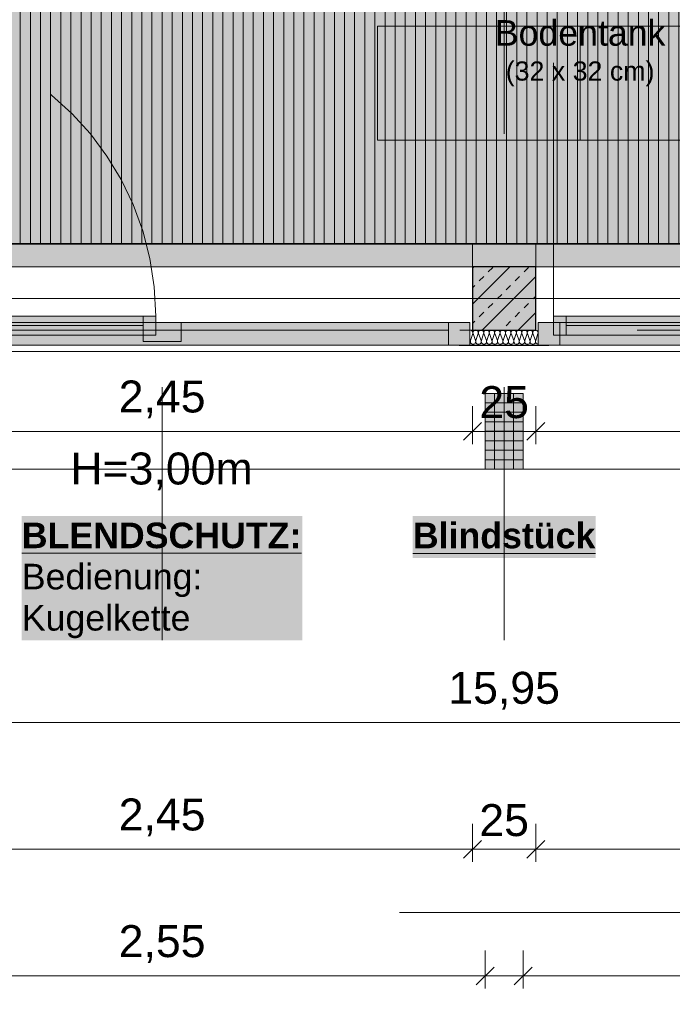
# Model space of a CAD drawing. Header units: metres. Extents: x -111 to 152, y -132 to 99.
# Tile 21 of 256: x -32.96 to -30.39, y -24.39 to -20.5. Entities that reach past the tile are written whole.
import ezdxf

# ---------------------------------------------------------------- set-up
doc = ezdxf.new("R2010")
doc.units = ezdxf.units.M
doc.header["$PDMODE"] = 1
doc.header["$PDSIZE"] = -2
for name, pattern in [('Achsen 01', [5.291531, 3.175, -1.058062, 0.352704, -0.705764]), ('gestrichelt - 01', [2, 1, -1]), ('ISO-07 Punktiert', [0.889, 0.127, -0.762]), ('Raster 01', [2, 1, -1]), ('VW-01 Strichlinie kurz', [2, 1, -1])]:
    doc.linetypes.add(name, pattern=pattern)
doc.layers.get('0').update_dxf_attribs({"lineweight": 25})
for name, color, linetype, lineweight, true_color in [('013_Beton und Stahlbetonarbeiten-000 Sichtbeton-333 Außenstütze', 5, 'Continuous', 5, 0x0000ff), ('013_Beton und Stahlbetonarbeiten-000 Sichtbeton-334 Außenwandöf', 5, 'Continuous', 5, 0x0000ff), ('014_Fassadenarbeiten-000 Aufsicht Betonfertigteile', 7, 'Continuous', 9, 0xc0c0c0), ('014_Fassadenarbeiten-330 mineralische Dämmung', 7, 'Continuous', 9, 0x666666), ('031_Metallbauarbeiten-350 Lamellendecke DS', 7, 'Continuous', 35, 0x666666), ('032_Metallarbeiten-Fenster', 7, 'Continuous', 13, 0x444444), ('AV1-Achsen', 1, 'Achsen 01', 18, 0xff0000), ('AV1-Einrichtung', 7, 'Continuous', 9, 0xa6a6a6), ('AV1-Raster', 7, 'Raster 01', 9, 0xa6a6a6)]:
    doc.layers.add(name, color=color, linetype=linetype, lineweight=lineweight, true_color=true_color)
for name, color, linetype, lineweight in [('013_Beton und Stahlbetonarbeiten-000 Unterzüge', 7, 'ISO-07 Punktiert', 13), ('013_Beton und Stahlbetonarbeiten-330 Außenstützen', 7, 'Continuous', 25), ('014_Fassadenarbeiten-330 Betonfertigteile vertikal', 7, 'Continuous', 9), ('030_Sonnenschutzarbeiten-BLENDSCHUTZ', 7, 'Continuous', 5), ('030_Sonnenschutzarbeiten-BLENDSCHUTZ  Beschriftung', 7, 'Continuous', 5), ('039_Trockenbauarbeiten-alllg.', 7, 'Continuous', 9), ('053_Niederspannungsanlagen-Bodentanks', 7, 'gestrichelt - 01', 9), ('_1.35m (3D)', 7, 'Continuous', 9), ('_EG (2D)', 7, 'Continuous', 9), ('_EG - DS (2D)', 7, 'Continuous', 9), ('_GRU (2D)', 7, 'Continuous', 9), ('Bemaßung-Bemaßung', 7, 'Continuous', 9), ('Keine', 7, 'Continuous', 9)]:
    doc.layers.add(name, color=color, linetype=linetype, lineweight=lineweight)
doc.layers.get('0').freeze()
doc.styles.add('Arial', font='arial.ttf')
doc.styles.add('Arial (bold)', font='arialbd.ttf')
doc.dimstyles.new('COE 50', dxfattribs={"dimtxt": 126.090495, "dimasz": 0.001414, "dimexe": 0.001, "dimexo": 0.01, "dimgap": 0.001, "dimtad": 1, "dimdec": 3, "dimtxsty": 'Arial', "dimblk": 'VW_SLASH-3', "dimblk1": 'VW_SLASH-3', "dimblk2": 'VW_SLASH-3', "dimcen": 0, "dimadec": 3, "dimazin": 0, "dimtfac": 0.8, "dimtdec": 3, "dimtix": 1, "dimtmove": 0, "dimatfit": 0, "dimldrblk": 'VW_SLASH-2', "dimfxl": 0.002, "dimfxlon": 1, "dimfrac": 2, "dimtolj": 1, "dimarcsym": 0})

# ---------------------------------------------------------------- blocks, each defined once
blk = doc.blocks.new('Group-2')
at = {"layer": 'AV1-Raster'}
for p, q in [((-32.4, -22.95), (-32.4, 1.35)), ((-31.05, -22.95), (-31.05, 1.35))]:
    blk.add_line(p, q, dxfattribs=at)
blk = doc.blocks.new('1.35m (3D)')
at = {"layer": 'AV1-Raster', "color": 7}
blk.add_blockref('Group-2', (0, 0), dxfattribs=at)
blk = doc.blocks.new('VW_SLASH-3')
at = {"color": 0, "linetype": 'ByBlock', "lineweight": -2, "transparency": 16777216}
blk.add_line((0, 0), (-1, 0), dxfattribs=at)
at = {"color": 0, "linetype": 'Continuous', "lineweight": 15, "transparency": 16777216, "flags": 128}
blk.add_lwpolyline([(0.5, 0.5), (-0.5, -0.5)], dxfattribs=at)
blk = doc.blocks.new('*D24')
at = {"layer": '030_Sonnenschutzarbeiten-BLENDSCHUTZ', "color": 0, "lineweight": -2}
for p, q in [((-33.625, -22.025), (-33.625, -22.175)), ((-31.175, -22.025), (-31.175, -22.175)), ((-33.5543, -22.125), (-31.2457, -22.125))]:
    blk.add_line(p, q, dxfattribs=at)
at = {"layer": 'Defpoints', "color": 0}
for p in [(-33.625, -21.385), (-31.175, -21.385), (-31.175, -22.125)]:
    blk.add_point(p, dxfattribs=at)
at = {"layer": '030_Sonnenschutzarbeiten-BLENDSCHUTZ', "color": 0, "lineweight": -2, "xscale": 0.070693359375, "yscale": 0.070693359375, "zscale": 0.070693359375, "rotation": 180}
blk.add_blockref('VW_SLASH-3', (-33.625, -22.125), dxfattribs=at)
at = {"layer": '030_Sonnenschutzarbeiten-BLENDSCHUTZ', "color": 0, "lineweight": -2, "xscale": 0.070693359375, "yscale": 0.070693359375, "zscale": 0.070693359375}
blk.add_blockref('VW_SLASH-3', (-31.175, -22.125), dxfattribs=at)
at = {"layer": '030_Sonnenschutzarbeiten-BLENDSCHUTZ', "color": 0, "lineweight": 13, "insert": (-32.4, -21.9992), "char_height": 0.12609, "attachment_point": 5, "style": 'Arial'}
blk.add_mtext('\\A1;2,45', dxfattribs=at)
blk = doc.blocks.new('VW_SLASH-2')
at = {"color": 0, "linetype": 'ByBlock', "lineweight": -2, "transparency": 16777216}
blk.add_line((0, 0), (-1, 0), dxfattribs=at)
at = {"color": 0, "linetype": 'Continuous', "lineweight": 15, "transparency": 16777216, "flags": 128}
blk.add_lwpolyline([(0.5, 0.5), (-0.5, -0.5)], dxfattribs=at)
blk = doc.blocks.new('*D25')
at = {"layer": '030_Sonnenschutzarbeiten-BLENDSCHUTZ', "color": 0, "lineweight": -2}
for p, q in [((-30.925, -22.025), (-30.925, -22.175)), ((-28.475, -22.025), (-28.475, -22.175)), ((-30.8543, -22.125), (-28.5457, -22.125))]:
    blk.add_line(p, q, dxfattribs=at)
at = {"layer": 'Defpoints', "color": 0}
for p in [(-30.925, -21.385), (-28.475, -21.385), (-28.475, -22.125)]:
    blk.add_point(p, dxfattribs=at)
at = {"layer": '030_Sonnenschutzarbeiten-BLENDSCHUTZ', "color": 0, "lineweight": -2, "xscale": 0.070693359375, "yscale": 0.070693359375, "zscale": 0.070693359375, "rotation": 180}
blk.add_blockref('VW_SLASH-3', (-30.925, -22.125), dxfattribs=at)
at = {"layer": '030_Sonnenschutzarbeiten-BLENDSCHUTZ', "color": 0, "lineweight": -2, "xscale": 0.070693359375, "yscale": 0.070693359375, "zscale": 0.070693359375}
blk.add_blockref('VW_SLASH-3', (-28.475, -22.125), dxfattribs=at)
at = {"layer": '030_Sonnenschutzarbeiten-BLENDSCHUTZ', "color": 0, "lineweight": 13, "insert": (-29.7, -21.9992), "char_height": 0.12609, "attachment_point": 5, "style": 'Arial'}
blk.add_mtext('\\A1;2,45', dxfattribs=at)
blk = doc.blocks.new('*D58')
at = {"layer": '030_Sonnenschutzarbeiten-BLENDSCHUTZ', "color": 0, "lineweight": -2}
for p, q in [((-31.175, -22.025), (-31.175, -22.175)), ((-30.925, -22.025), (-30.925, -22.175)), ((-31.2457, -22.125), (-31.3164, -22.125)), ((-30.925, -22.125), (-31.175, -22.125)), ((-30.8543, -22.125), (-30.7836, -22.125))]:
    blk.add_line(p, q, dxfattribs=at)
at = {"layer": 'Defpoints', "color": 0}
for p in [(-31.175, -21.385), (-30.925, -21.385), (-31.175, -22.125)]:
    blk.add_point(p, dxfattribs=at)
at = {"layer": '030_Sonnenschutzarbeiten-BLENDSCHUTZ', "color": 0, "lineweight": -2, "xscale": 0.070693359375, "yscale": 0.070693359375, "zscale": 0.070693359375}
blk.add_blockref('VW_SLASH-3', (-31.175, -22.125), dxfattribs=at)
at = {"layer": '030_Sonnenschutzarbeiten-BLENDSCHUTZ', "color": 0, "lineweight": -2, "xscale": 0.070693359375, "yscale": 0.070693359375, "zscale": 0.070693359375, "rotation": 180}
blk.add_blockref('VW_SLASH-3', (-30.925, -22.125), dxfattribs=at)
at = {"layer": '030_Sonnenschutzarbeiten-BLENDSCHUTZ', "color": 0, "lineweight": 13, "insert": (-31.05, -22.0106), "char_height": 0.12609, "attachment_point": 5, "style": 'Arial'}
blk.add_mtext('\\A1;25', dxfattribs=at)
blk = doc.blocks.new('Blendschutz Beschriftung')
at = {"layer": '030_Sonnenschutzarbeiten-BLENDSCHUTZ  Beschriftung', "color": 254, "linetype": 'Continuous', "transparency": 33554559}
blk.add_solid([(-0.554, -0.1644), (0.554, -0.1644), (-0.554, 0.3267), (0.554, 0.3267)], dxfattribs=at)
at = {"layer": '030_Sonnenschutzarbeiten-BLENDSCHUTZ  Beschriftung', "insert": (-0.554, 0.3002), "char_height": 0.100872, "attachment_point": 1, "line_spacing_factor": 0.967016, "style": 'Arial (bold)'}
blk.add_mtext('{\\LBLENDSCHUTZ:}{\\fArial|b0|i0|c0|p0;\\l\\PBedienung: \\PKugelkette }', dxfattribs=at)
blk = doc.blocks.new('*D449')
at = {"layer": 'Bemaßung-Bemaßung', "color": 0, "lineweight": -2}
for p, q in [((-33.675, -24.175), (-33.675, -24.325)), ((-31.125, -24.175), (-31.125, -24.325)), ((-31.1957, -24.275), (-33.6043, -24.275))]:
    blk.add_line(p, q, dxfattribs=at)
at = {"layer": 'Defpoints', "color": 0}
for p in [(-33.675, -22.275), (-31.125, -22.275), (-33.675, -24.275)]:
    blk.add_point(p, dxfattribs=at)
at = {"layer": 'Bemaßung-Bemaßung', "color": 0, "lineweight": -2, "xscale": 0.070693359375, "yscale": 0.070693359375, "zscale": 0.070693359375, "rotation": 180}
blk.add_blockref('VW_SLASH-3', (-33.675, -24.275), dxfattribs=at)
at = {"layer": 'Bemaßung-Bemaßung', "color": 0, "lineweight": -2, "xscale": 0.070693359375, "yscale": 0.070693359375, "zscale": 0.070693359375}
blk.add_blockref('VW_SLASH-3', (-31.125, -24.275), dxfattribs=at)
at = {"layer": 'Bemaßung-Bemaßung', "color": 0, "insert": (-32.4, -24.1492), "char_height": 0.12609, "attachment_point": 5, "style": 'Arial'}
blk.add_mtext('\\A1;2,55', dxfattribs=at)
blk = doc.blocks.new('*D450')
at = {"layer": 'Bemaßung-Bemaßung', "color": 0, "lineweight": -2}
for p, q in [((-31.125, -24.175), (-31.125, -24.325)), ((-30.975, -24.175), (-30.975, -24.325)), ((-31.1957, -24.275), (-31.2664, -24.275)), ((-30.975, -24.275), (-31.125, -24.275)), ((-30.9043, -24.275), (-30.8336, -24.275))]:
    blk.add_line(p, q, dxfattribs=at)
at = {"layer": 'Defpoints', "color": 0}
for p in [(-31.125, -22.275), (-30.975, -22.275), (-31.125, -24.275)]:
    blk.add_point(p, dxfattribs=at)
at = {"layer": 'Bemaßung-Bemaßung', "color": 0, "lineweight": -2, "xscale": 0.070693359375, "yscale": 0.070693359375, "zscale": 0.070693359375}
blk.add_blockref('VW_SLASH-3', (-31.125, -24.275), dxfattribs=at)
at = {"layer": 'Bemaßung-Bemaßung', "color": 0, "lineweight": -2, "xscale": 0.070693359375, "yscale": 0.070693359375, "zscale": 0.070693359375, "rotation": 180}
blk.add_blockref('VW_SLASH-3', (-30.975, -24.275), dxfattribs=at)
at = {"layer": 'Bemaßung-Bemaßung', "color": 0, "insert": (-31.05, -24.5931), "char_height": 0.12609, "attachment_point": 5, "style": 'Arial'}
blk.add_mtext('\\A1;15', dxfattribs=at)
blk = doc.blocks.new('*D451')
at = {"layer": 'Bemaßung-Bemaßung', "color": 0, "lineweight": -2}
for p, q in [((-30.975, -24.175), (-30.975, -24.325)), ((-28.425, -24.175), (-28.425, -24.325)), ((-28.4957, -24.275), (-30.9043, -24.275))]:
    blk.add_line(p, q, dxfattribs=at)
at = {"layer": 'Defpoints', "color": 0}
for p in [(-30.975, -22.275), (-28.425, -22.275), (-30.975, -24.275)]:
    blk.add_point(p, dxfattribs=at)
at = {"layer": 'Bemaßung-Bemaßung', "color": 0, "lineweight": -2, "xscale": 0.070693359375, "yscale": 0.070693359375, "zscale": 0.070693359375, "rotation": 180}
blk.add_blockref('VW_SLASH-3', (-30.975, -24.275), dxfattribs=at)
at = {"layer": 'Bemaßung-Bemaßung', "color": 0, "lineweight": -2, "xscale": 0.070693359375, "yscale": 0.070693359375, "zscale": 0.070693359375}
blk.add_blockref('VW_SLASH-3', (-28.425, -24.275), dxfattribs=at)
at = {"layer": 'Bemaßung-Bemaßung', "color": 0, "insert": (-29.7, -24.1492), "char_height": 0.12609, "attachment_point": 5, "style": 'Arial'}
blk.add_mtext('\\A1;2,55', dxfattribs=at)
blk = doc.blocks.new('*D482')
at = {"layer": 'Bemaßung-Bemaßung', "color": 0, "lineweight": -2}
for p, q in [((-39.025, -23.175), (-39.025, -23.325)), ((-23.075, -23.175), (-23.075, -23.325)), ((-23.1457, -23.275), (-38.9543, -23.275))]:
    blk.add_line(p, q, dxfattribs=at)
at = {"layer": 'Defpoints', "color": 0}
for p in [(-23.075, -18.775), (-39.025, -18.9), (-39.025, -23.275)]:
    blk.add_point(p, dxfattribs=at)
at = {"layer": 'Bemaßung-Bemaßung', "color": 0, "lineweight": -2, "xscale": 0.070693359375, "yscale": 0.070693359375, "zscale": 0.070693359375, "rotation": 180}
blk.add_blockref('VW_SLASH-3', (-39.025, -23.275), dxfattribs=at)
at = {"layer": 'Bemaßung-Bemaßung', "color": 0, "lineweight": -2, "xscale": 0.070693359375, "yscale": 0.070693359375, "zscale": 0.070693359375}
blk.add_blockref('VW_SLASH-3', (-23.075, -23.275), dxfattribs=at)
at = {"layer": 'Bemaßung-Bemaßung', "color": 0, "insert": (-31.05, -23.1492), "char_height": 0.12609, "attachment_point": 5, "style": 'Arial'}
blk.add_mtext('\\A1;15,95', dxfattribs=at)
blk = doc.blocks.new('*D548')
at = {"layer": 'Bemaßung-Bemaßung', "color": 0, "lineweight": -2}
for p, q in [((-33.625, -23.675), (-33.625, -23.825)), ((-31.175, -23.675), (-31.175, -23.825)), ((-31.2457, -23.775), (-33.5543, -23.775))]:
    blk.add_line(p, q, dxfattribs=at)
at = {"layer": 'Defpoints', "color": 0}
for p in [(-33.625, -21.475), (-31.175, -21.475), (-33.625, -23.775)]:
    blk.add_point(p, dxfattribs=at)
at = {"layer": 'Bemaßung-Bemaßung', "color": 0, "lineweight": -2, "xscale": 0.070693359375, "yscale": 0.070693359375, "zscale": 0.070693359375, "rotation": 180}
blk.add_blockref('VW_SLASH-3', (-33.625, -23.775), dxfattribs=at)
at = {"layer": 'Bemaßung-Bemaßung', "color": 0, "lineweight": -2, "xscale": 0.070693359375, "yscale": 0.070693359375, "zscale": 0.070693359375}
blk.add_blockref('VW_SLASH-3', (-31.175, -23.775), dxfattribs=at)
at = {"layer": 'Bemaßung-Bemaßung', "color": 0, "insert": (-32.4, -23.6492), "char_height": 0.12609, "attachment_point": 5, "style": 'Arial'}
blk.add_mtext('\\A1;2,45', dxfattribs=at)
blk = doc.blocks.new('*D549')
at = {"layer": 'Bemaßung-Bemaßung', "color": 0, "lineweight": -2}
for p, q in [((-31.175, -23.675), (-31.175, -23.825)), ((-30.925, -23.675), (-30.925, -23.825)), ((-31.2457, -23.775), (-31.3164, -23.775)), ((-30.925, -23.775), (-31.175, -23.775)), ((-30.8543, -23.775), (-30.7836, -23.775))]:
    blk.add_line(p, q, dxfattribs=at)
at = {"layer": 'Defpoints', "color": 0}
for p in [(-31.175, -21.475), (-30.925, -21.475), (-31.175, -23.775)]:
    blk.add_point(p, dxfattribs=at)
at = {"layer": 'Bemaßung-Bemaßung', "color": 0, "lineweight": -2, "xscale": 0.070693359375, "yscale": 0.070693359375, "zscale": 0.070693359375}
blk.add_blockref('VW_SLASH-3', (-31.175, -23.775), dxfattribs=at)
at = {"layer": 'Bemaßung-Bemaßung', "color": 0, "lineweight": -2, "xscale": 0.070693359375, "yscale": 0.070693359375, "zscale": 0.070693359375, "rotation": 180}
blk.add_blockref('VW_SLASH-3', (-30.925, -23.775), dxfattribs=at)
at = {"layer": 'Bemaßung-Bemaßung', "color": 0, "insert": (-31.05, -23.6606), "char_height": 0.12609, "attachment_point": 5, "style": 'Arial'}
blk.add_mtext('\\A1;25', dxfattribs=at)
blk = doc.blocks.new('*D550')
at = {"layer": 'Bemaßung-Bemaßung', "color": 0, "lineweight": -2}
for p, q in [((-30.925, -23.675), (-30.925, -23.825)), ((-28.475, -23.675), (-28.475, -23.825)), ((-28.5457, -23.775), (-30.8543, -23.775))]:
    blk.add_line(p, q, dxfattribs=at)
at = {"layer": 'Defpoints', "color": 0}
for p in [(-30.925, -21.475), (-28.475, -21.475), (-30.925, -23.775)]:
    blk.add_point(p, dxfattribs=at)
at = {"layer": 'Bemaßung-Bemaßung', "color": 0, "lineweight": -2, "xscale": 0.070693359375, "yscale": 0.070693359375, "zscale": 0.070693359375, "rotation": 180}
blk.add_blockref('VW_SLASH-3', (-30.925, -23.775), dxfattribs=at)
at = {"layer": 'Bemaßung-Bemaßung', "color": 0, "lineweight": -2, "xscale": 0.070693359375, "yscale": 0.070693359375, "zscale": 0.070693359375}
blk.add_blockref('VW_SLASH-3', (-28.475, -23.775), dxfattribs=at)
at = {"layer": 'Bemaßung-Bemaßung', "color": 0, "insert": (-29.7, -23.6492), "char_height": 0.12609, "attachment_point": 5, "style": 'Arial'}
blk.add_mtext('\\A1;2,45', dxfattribs=at)
blk = doc.blocks.new('Bodentank Elektro 01')
at = {"layer": '053_Niederspannungsanlagen-Bodentanks', "flags": 128}
blk.add_lwpolyline([(-0.16, 0.16), (0.16, 0.16), (0.16, -0.16), (-0.16, -0.16)], close=True, dxfattribs=at)
at = {"layer": '053_Niederspannungsanlagen-Bodentanks', "insert": (0, -0.2768), "char_height": 0.100872, "attachment_point": 2, "line_spacing_factor": 0.969122, "style": 'Arial'}
blk.add_mtext('Bodentank\\P{\\H0.75x;(32 x 32 cm)}', dxfattribs=at)
blk = doc.blocks.new('Group-323')
at = {"layer": '032_Metallarbeiten-Fenster', "linetype": 'Continuous', "lineweight": 0}
for points in [[(-33.555, -21.745), (-33.505, -21.745), (-33.505, -21.67), (-33.555, -21.67)], [(-33.505, -21.745), (-32.475, -21.745), (-32.475, -21.67), (-33.505, -21.67)], [(-32.475, -21.745), (-32.425, -21.745), (-32.425, -21.67), (-32.475, -21.67)], [(-33.615, -21.785), (-33.53, -21.785), (-33.53, -21.695), (-33.615, -21.695)], [(-33.53, -21.695), (-33.53, -21.785), (-31.27, -21.785), (-31.27, -21.695)], [(-32.475, -21.77), (-32.325, -21.77), (-32.325, -21.695), (-32.475, -21.695)], [(-31.185, -21.785), (-31.27, -21.785), (-31.27, -21.695), (-31.185, -21.695)]]:
    blk.add_hatch(color=7, dxfattribs=at).paths.add_polyline_path(points)
at = {"layer": '032_Metallarbeiten-Fenster', "color": 7, "linetype": 'gestrichelt - 01', "lineweight": 18, "transparency": 33554687}
blk.add_line((-33.555, -21.67), (-33.555, -20.54), dxfattribs=at)
at = {"layer": '032_Metallarbeiten-Fenster', "color": 7, "lineweight": 18}
for p, q in [((-33.505, -21.7075), (-32.475, -21.7075)), ((-31.27, -21.7262), (-32.325, -21.7262))]:
    blk.add_line(p, q, dxfattribs=at)
at = {"layer": '032_Metallarbeiten-Fenster', "color": 7, "lineweight": 18, "flags": 128}
for points in [[(-33.555, -21.745), (-33.505, -21.745), (-33.505, -21.67), (-33.555, -21.67)], [(-33.505, -21.745), (-32.475, -21.745), (-32.475, -21.67), (-33.505, -21.67)], [(-32.475, -21.745), (-32.425, -21.745), (-32.425, -21.67), (-32.475, -21.67)], [(-33.615, -21.785), (-33.53, -21.785), (-33.53, -21.695), (-33.615, -21.695)], [(-33.53, -21.695), (-33.53, -21.785), (-31.27, -21.785), (-31.27, -21.695)], [(-32.475, -21.77), (-32.325, -21.77), (-32.325, -21.695), (-32.475, -21.695)], [(-31.185, -21.785), (-31.27, -21.785), (-31.27, -21.695), (-31.185, -21.695)]]:
    blk.add_lwpolyline(points, close=True, dxfattribs=at)
at = {"layer": '032_Metallarbeiten-Fenster', "color": 7, "linetype": 'gestrichelt - 01', "lineweight": 18, "transparency": 33554687}
blk.add_arc((-33.555, -21.67), 1.13, 0, 89.9996, dxfattribs=at)
blk = doc.blocks.new('Group-330')
at = {"layer": '032_Metallarbeiten-Fenster', "linetype": 'Continuous', "lineweight": 0}
for points in [[(-30.855, -21.745), (-30.805, -21.745), (-30.805, -21.67), (-30.855, -21.67)], [(-30.805, -21.745), (-29.775, -21.745), (-29.775, -21.67), (-30.805, -21.67)], [(-29.775, -21.745), (-29.725, -21.745), (-29.725, -21.67), (-29.775, -21.67)], [(-30.915, -21.785), (-30.83, -21.785), (-30.83, -21.695), (-30.915, -21.695)], [(-30.83, -21.695), (-30.83, -21.785), (-28.57, -21.785), (-28.57, -21.695)], [(-29.775, -21.77), (-29.625, -21.77), (-29.625, -21.695), (-29.775, -21.695)], [(-28.485, -21.785), (-28.57, -21.785), (-28.57, -21.695), (-28.485, -21.695)]]:
    blk.add_hatch(color=7, dxfattribs=at).paths.add_polyline_path(points)
at = {"layer": '032_Metallarbeiten-Fenster', "color": 7, "linetype": 'gestrichelt - 01', "lineweight": 18, "transparency": 33554687}
blk.add_line((-30.855, -21.67), (-30.855, -20.54), dxfattribs=at)
at = {"layer": '032_Metallarbeiten-Fenster', "color": 7, "lineweight": 18}
for p, q in [((-30.805, -21.7075), (-29.775, -21.7075)), ((-28.57, -21.7262), (-29.625, -21.7262))]:
    blk.add_line(p, q, dxfattribs=at)
at = {"layer": '032_Metallarbeiten-Fenster', "color": 7, "lineweight": 18, "flags": 128}
for points in [[(-30.855, -21.745), (-30.805, -21.745), (-30.805, -21.67), (-30.855, -21.67)], [(-30.805, -21.745), (-29.775, -21.745), (-29.775, -21.67), (-30.805, -21.67)], [(-29.775, -21.745), (-29.725, -21.745), (-29.725, -21.67), (-29.775, -21.67)], [(-30.915, -21.785), (-30.83, -21.785), (-30.83, -21.695), (-30.915, -21.695)], [(-30.83, -21.695), (-30.83, -21.785), (-28.57, -21.785), (-28.57, -21.695)], [(-29.775, -21.77), (-29.625, -21.77), (-29.625, -21.695), (-29.775, -21.695)], [(-28.485, -21.785), (-28.57, -21.785), (-28.57, -21.695), (-28.485, -21.695)]]:
    blk.add_lwpolyline(points, close=True, dxfattribs=at)
at = {"layer": '032_Metallarbeiten-Fenster', "color": 7, "linetype": 'gestrichelt - 01', "lineweight": 18, "transparency": 33554687}
blk.add_arc((-30.855, -21.67), 1.13, 0, 89.9996, dxfattribs=at)
blk = doc.blocks.new('Group-332')
at = {"layer": '014_Fassadenarbeiten-330 mineralische Dämmung', "transparency": 33554687, "flags": 128}
for points in [[(15.3239, -23.284, 0.513088), (15.3342, -23.27), (15.3252, -23.242, -1.372995), (15.3456, -23.242), (15.3353, -23.27, 1.372583), (15.3557, -23.27), (15.3467, -23.242, -1.372995), (15.3671, -23.242), (15.3567, -23.27, 1.372583), (15.3771, -23.27)], [(15.3353, -23.27, 1.372583), (15.3557, -23.27), (15.3467, -23.242, -1.372995), (15.3671, -23.242), (15.3567, -23.27, 1.372583), (15.3771, -23.27), (15.3681, -23.242, -1.372995), (15.3885, -23.242), (15.3782, -23.27, 1.372583), (15.3986, -23.27), (15.3896, -23.242, -1.372995), (15.41, -23.242), (15.3996, -23.27, 1.372583), (15.42, -23.27), (15.411, -23.242, -1.372995), (15.4314, -23.242), (15.4211, -23.27, 1.372583), (15.4415, -23.27), (15.4325, -23.242, -1.372995), (15.4529, -23.242), (15.4425, -23.27, 1.372583), (15.4629, -23.27), (15.4539, -23.242, -1.372995), (15.4743, -23.242), (15.464, -23.27, 1.372583), (15.4844, -23.27), (15.4754, -23.242, -1.372995), (15.4958, -23.242), (15.4854, -23.27, 1.372583), (15.5058, -23.27), (15.4968, -23.242, -1.372995), (15.5172, -23.242), (15.5069, -23.27, 1.372583), (15.5273, -23.27), (15.5183, -23.242, -1.372995), (15.5387, -23.242), (15.5283, -23.27, 1.372583), (15.5487, -23.27), (15.5397, -23.242, -1.372995), (15.5601, -23.242), (15.5498, -23.27, 1.372583), (15.5702, -23.27), (15.5612, -23.242, -1.372995), (15.5816, -23.242)], [(15.5283, -23.27, 0.324435), (15.5322, -23.282, 0.324435), (15.5448, -23.282, 0.324435), (15.5487, -23.27), (15.5397, -23.242, -0.324488), (15.5436, -23.23, -0.324488), (15.5562, -23.23, -0.324488), (15.5601, -23.242), (15.5498, -23.27, 0.324435), (15.5537, -23.282, 0.324435), (15.5663, -23.282, 0.324435), (15.5702, -23.27), (15.5612, -23.242, -0.324488), (15.5651, -23.23, -0.324488), (15.5777, -23.23, -0.324488), (15.5816, -23.242), (15.5712, -23.27, 0.324435), (15.5751, -23.282, 0.324435), (15.5877, -23.282, 0.324435), (15.5916, -23.27), (15.5826, -23.242, -0.540253), (15.5939, -23.228)], [(15.5939, -23.2791, -0.225321), (15.5927, -23.27), (15.5939, -23.2667)]]:
    blk.add_lwpolyline(points, format="xyb", dxfattribs=at)
blk = doc.blocks.new('Group-336')
at = {"layer": '014_Fassadenarbeiten-330 mineralische Dämmung', "transparency": 33554687}
blk.add_blockref('Group-332', (0, 0), dxfattribs=at)
blk = doc.blocks.new('Parametric Object-41')
at = {"layer": '014_Fassadenarbeiten-330 mineralische Dämmung', "color": 7, "transparency": 33554687}
blk.add_blockref('Group-336', (0, 0), dxfattribs=at)
at = {"layer": '014_Fassadenarbeiten-330 mineralische Dämmung', "color": 0, "flags": 1}
for tag in ['IFC_UUID', 'instanceID', 'prm0_name', 'prm0_type', 'prm0_value', 'prm1_name', 'prm1_type', 'prm1_value', 'prm2_name', 'prm2_type', 'prm2_value', 'prm3_name', 'prm3_type', 'prm3_value', 'prm4_name', 'prm4_type', 'prm4_value', 'prm5_name', 'prm5_type', 'prm5_value', 'prm6_name', 'prm6_type', 'prm6_value']:
    blk.add_attdef(tag, (-31.1851, -21.7835), '', height=0.00018, dxfattribs=at)
blk = doc.blocks.new('Group-719')
at = {"layer": 'AV1-Achsen'}
blk.add_line((-43.35, -21.6), (4.2, -21.6), dxfattribs=at)
blk = doc.blocks.new('GRU (2D)')
at = {"layer": 'AV1-Achsen', "color": 7}
blk.add_blockref('Group-719', (0, 0), dxfattribs=at)
blk = doc.blocks.new('EG - DS (2D)')
at = {"layer": '030_Sonnenschutzarbeiten-BLENDSCHUTZ', "linetype": 'Continuous', "lineweight": 0, "transparency": 33554610}
for color, points in [(161, [(-31.175, -21.475), (-31.175, -21.385), (-33.625, -21.385), (-33.625, -21.475)]), (30, [(-31.175, -21.385), (-30.925, -21.385), (-30.925, -21.475), (-31.175, -21.475)]), (161, [(-28.475, -21.475), (-28.475, -21.385), (-30.925, -21.385), (-30.925, -21.475)])]:
    blk.add_hatch(color=color, dxfattribs=at).paths.add_polyline_path(points)
at = {"layer": '031_Metallbauarbeiten-350 Lamellendecke DS', "linetype": 'Continuous', "lineweight": 0, "transparency": 33554508}
h = blk.add_hatch(color=254, dxfattribs=at)
h.paths.add_polyline_path([(-38.935, -5.525), (-38.935, -16.075), (-39.025, -16.075), (-39.025, -21.385), (-23.075, -21.385), (-23.075, -13.625), (-25.575, -13.625), (-25.575, -13.65), (-31.125, -13.65), (-31.125, -5.525)])
h.paths.add_polyline_path([(-28.2, -16.35), (-28.5, -16.35), (-28.5, -16.05), (-28.2, -16.05)])
h.paths.add_polyline_path([(-33.9, -13.65), (-33.9, -13.35), (-33.6, -13.35), (-33.6, -13.65)])
h.paths.add_polyline_path([(-33.6, -8.25), (-33.9, -8.25), (-33.9, -7.95), (-33.6, -7.95)])
h.paths.add_polyline_path([(-33.6, -16.35), (-33.9, -16.35), (-33.9, -16.05), (-33.6, -16.05)])
at = {"layer": '031_Metallbauarbeiten-350 Lamellendecke DS', "linetype": 'Continuous', "lineweight": 9, "transparency": 33554508}
h = blk.add_hatch(dxfattribs=at)
h.set_pattern_fill('Lamellendecke', color=252, style=0, pattern_type=2)
h.set_pattern_definition([(90, (0, 0), (0.04, 0), [])])
h.paths.add_polyline_path([(-38.935, -5.525), (-38.935, -16.075), (-39.025, -16.075), (-39.025, -21.385), (-23.075, -21.385), (-23.075, -13.625), (-25.575, -13.625), (-25.575, -13.65), (-31.125, -13.65), (-31.125, -5.525)])
h.paths.add_polyline_path([(-28.2, -16.35), (-28.5, -16.35), (-28.5, -16.05), (-28.2, -16.05)])
h.paths.add_polyline_path([(-33.9, -13.65), (-33.9, -13.35), (-33.6, -13.35), (-33.6, -13.65)])
h.paths.add_polyline_path([(-33.6, -8.25), (-33.9, -8.25), (-33.9, -7.95), (-33.6, -7.95)])
h.paths.add_polyline_path([(-33.6, -16.35), (-33.9, -16.35), (-33.9, -16.05), (-33.6, -16.05)])
at = {"layer": '031_Metallbauarbeiten-350 Lamellendecke DS', "linetype": 'Continuous', "lineweight": 0, "transparency": 33554508}
blk.add_hatch(color=40, dxfattribs=at).paths.add_polyline_path([(-38.935, -5.525), (-38.935, -16.075), (-39.025, -16.075), (-39.025, -21.385), (-23.075, -21.385), (-23.075, -13.625), (-31.125, -13.625), (-31.125, -5.525)])
at = {"layer": '030_Sonnenschutzarbeiten-BLENDSCHUTZ', "color": 251, "lineweight": 13, "flags": 128}
for points in [[(-31.175, -21.475), (-31.175, -21.385), (-33.625, -21.385), (-33.625, -21.475)], [(-31.175, -21.385), (-30.925, -21.385), (-30.925, -21.475), (-31.175, -21.475)], [(-28.475, -21.475), (-28.475, -21.385), (-30.925, -21.385), (-30.925, -21.475)]]:
    blk.add_lwpolyline(points, close=True, dxfattribs=at)
at = {"layer": '030_Sonnenschutzarbeiten-BLENDSCHUTZ', "color": 30, "transparency": 33554610}
blk.add_solid([(-31.4111, -22.6254), (-30.6889, -22.6254), (-31.4111, -22.4589), (-30.6889, -22.4589)], dxfattribs=at)
blk.add_solid([(-31.4111, -22.6254), (-30.6889, -22.6254), (-31.4111, -22.4589), (-30.6889, -22.4589)], dxfattribs=at)
at = {"layer": '031_Metallbauarbeiten-350 Lamellendecke DS', "flags": 128}
blk.add_lwpolyline([(-38.935, -5.525), (-38.935, -16.075), (-39.025, -16.075), (-39.025, -21.385), (-23.075, -21.385), (-23.075, -13.625), (-25.575, -13.625), (-25.575, -13.65), (-31.125, -13.65), (-31.125, -5.525)], close=True, dxfattribs=at)
at = {"layer": '031_Metallbauarbeiten-350 Lamellendecke DS', "color": 251, "linetype": 'Continuous', "lineweight": 35, "transparency": 33554687, "flags": 128}
blk.add_lwpolyline([(-38.935, -5.525), (-38.935, -16.075), (-39.025, -16.075), (-39.025, -21.385), (-23.075, -21.385), (-23.075, -13.625), (-31.125, -13.625), (-31.125, -5.525)], close=True, dxfattribs=at)
at = {"layer": '030_Sonnenschutzarbeiten-BLENDSCHUTZ  Beschriftung', "color": 7}
blk.add_blockref('Blendschutz Beschriftung', (-32.4, -22.7856), dxfattribs=at)
at = {"layer": '030_Sonnenschutzarbeiten-BLENDSCHUTZ', "color": 7, "insert": (-32.7621, -22.2087), "char_height": 0.12609, "attachment_point": 1, "line_spacing_factor": 0.969122, "style": 'Arial'}
blk.add_mtext('H=3,00m', dxfattribs=at)
at = {"layer": '030_Sonnenschutzarbeiten-BLENDSCHUTZ', "color": 7, "insert": (-31.05, -22.4858), "char_height": 0.100872, "width": 0.722129, "attachment_point": 2, "line_spacing_factor": 0.969122, "style": 'Arial (bold)'}
blk.add_mtext('{\\LB}{\\Llindstück }', dxfattribs=at)
at = {"layer": '030_Sonnenschutzarbeiten-BLENDSCHUTZ', "color": 7, "lineweight": 13}
for base, p1, p2, picture, middle in [((-31.175, -22.125), (-33.625, -21.385), (-31.175, -21.385), '*D24', (-32.4, -21.9992)), ((-28.475, -22.125), (-30.925, -21.385), (-28.475, -21.385), '*D25', (-29.7, -21.9992))]:
    dim = blk.add_linear_dim(base=base, p1=p1, p2=p2, text='2,45', dimstyle='COE 50', override={"dimtxt": 0.12609, "dimasz": 0.070693, "dimexe": 0.05, "dimgap": 0.05, "dimpost": '<>', "dimtxsty": 'Arial', "dimtmove": 2, "dimfxl": 0.1}, dxfattribs=at)
    dim.commit()
    dim.dimension.update_dxf_attribs({"geometry": picture, "text_midpoint": middle})
at = {"layer": '030_Sonnenschutzarbeiten-BLENDSCHUTZ', "color": 251, "lineweight": 13}
dim = blk.add_linear_dim(base=(-31.175, -22.125), p1=(-30.925, -21.385), p2=(-31.175, -21.385), text='25', dimstyle='COE 50', override={"dimtxt": 0.12609, "dimasz": 0.070693, "dimexe": 0.05, "dimgap": 0.05, "dimpost": '<>', "dimtxsty": 'Arial', "dimtmove": 2, "dimfxl": 0.1}, dxfattribs=at)
dim.commit()
dim.dimension.update_dxf_attribs({"geometry": '*D58', "text_midpoint": (-31.05, -22.0106)})
blk = doc.blocks.new('EG (2D)')
at = {"layer": '013_Beton und Stahlbetonarbeiten-330 Außenstützen', "linetype": 'Continuous', "lineweight": 0, "true_color": 0xc0c0c0}
blk.add_hatch(color=9, dxfattribs=at).paths.add_polyline_path([(-30.925, -21.475), (-31.175, -21.475), (-31.175, -21.725), (-30.925, -21.725)])
at = {"layer": '013_Beton und Stahlbetonarbeiten-330 Außenstützen', "linetype": 'Continuous', "lineweight": 13}
h = blk.add_hatch(dxfattribs=at)
h.set_pattern_fill('Stahlbeton', color=251, style=0, pattern_type=2)
h.set_pattern_definition([(45, (0, 0), (0.07071068, -0.07071068), [0.025, -0.025])])
h.paths.add_polyline_path([(-30.925, -21.475), (-31.175, -21.475), (-31.175, -21.725), (-30.925, -21.725)])
h = blk.add_hatch(dxfattribs=at)
h.set_pattern_fill('Stahlbeton-1', color=251, style=0, pattern_type=2)
h.set_pattern_definition([(-135, (0.03106, -0.03313), (0.07071068, -0.07071068), [])])
h.paths.add_polyline_path([(-30.925, -21.475), (-31.175, -21.475), (-31.175, -21.725), (-30.925, -21.725)])
at = {"layer": '014_Fassadenarbeiten-330 Betonfertigteile vertikal', "linetype": 'Continuous', "lineweight": 0}
blk.add_hatch(color=9, dxfattribs=at).paths.add_polyline_path([(-30.975, -21.975), (-31.125, -21.975), (-31.125, -22.275), (-30.975, -22.275)])
at = {"layer": '014_Fassadenarbeiten-330 Betonfertigteile vertikal', "linetype": 'Continuous', "lineweight": 9}
h = blk.add_hatch(dxfattribs=at)
h.set_pattern_fill('Stahlbetonfertigteil', color=8, style=0, pattern_type=2)
h.set_pattern_definition([(-90, (0, 0), (0.0375, 0), [])])
h.paths.add_polyline_path([(-30.975, -21.975), (-31.125, -21.975), (-31.125, -22.275), (-30.975, -22.275)])
at = {"layer": '014_Fassadenarbeiten-330 Betonfertigteile vertikal', "linetype": 'Continuous', "lineweight": 13}
h = blk.add_hatch(dxfattribs=at)
h.set_pattern_fill('Stahlbetonfertigteil-1', color=8, style=0, pattern_type=2)
h.set_pattern_definition([(0, (0, 0), (2e-18, -0.0375), [])])
h.paths.add_polyline_path([(-30.975, -21.975), (-31.125, -21.975), (-31.125, -22.275), (-30.975, -22.275)])
at = {"layer": '032_Metallarbeiten-Fenster', "linetype": 'Continuous', "lineweight": 0, "transparency": 33554687}
blk.add_hatch(color=181, dxfattribs=at).paths.add_polyline_path([(-31.2269, -21.7843), (-30.8731, -21.7843), (-30.8731, -21.7863), (-31.2269, -21.7863)])
at = {"layer": '013_Beton und Stahlbetonarbeiten-000 Sichtbeton-333 Außenstütze', "color": 30}
blk.add_solid([(-31.175, -21.475), (-30.925, -21.475), (-31.125, -21.525), (-30.975, -21.525)], dxfattribs=at)
at = {"layer": '013_Beton und Stahlbetonarbeiten-000 Sichtbeton-334 Außenwandöf', "color": 30}
for points in [[(-31.175, -21.725), (-31.175, -21.475), (-31.125, -21.725), (-31.125, -21.525)], [(-30.975, -21.725), (-30.975, -21.525), (-30.925, -21.725), (-30.925, -21.475)]]:
    blk.add_solid(points, dxfattribs=at)
at = {"layer": '013_Beton und Stahlbetonarbeiten-000 Unterzüge', "linetype": 'VW-01 Strichlinie kurz', "flags": 128}
for points in [[(-33.625, -21.725), (-33.625, -21.475), (-31.175, -21.475), (-31.175, -21.725)], [(-30.925, -21.725), (-30.925, -21.475), (-28.475, -21.475), (-28.475, -21.725)]]:
    blk.add_lwpolyline(points, close=True, dxfattribs=at)
at = {"layer": '013_Beton und Stahlbetonarbeiten-330 Außenstützen', "flags": 128}
blk.add_lwpolyline([(-30.925, -21.475), (-31.175, -21.475), (-31.175, -21.725), (-30.925, -21.725)], close=True, dxfattribs=at)
at = {"layer": '014_Fassadenarbeiten-000 Aufsicht Betonfertigteile', "flags": 128}
blk.add_lwpolyline([(-39.455, -21.905), (-39.124, -21.905), (-39.124, -21.81), (-22.976, -21.81), (-22.976, -21.905), (-18.9, -21.905), (-18.9, -21.81), (-0.026, -21.81), (-0.026, -21.905), (0.305, -21.905), (0.675, -22.275), (-39.825, -22.275)], close=True, dxfattribs=at)
at = {"layer": '014_Fassadenarbeiten-330 Betonfertigteile vertikal', "flags": 128}
blk.add_lwpolyline([(-30.975, -21.975), (-31.125, -21.975), (-31.125, -22.275), (-30.975, -22.275)], close=True, dxfattribs=at)
at = {"layer": '032_Metallarbeiten-Fenster', "color": 7, "linetype": 'Continuous', "lineweight": 9, "transparency": 33554687, "flags": 128}
blk.add_lwpolyline([(-31.2269, -21.7843), (-30.8731, -21.7843), (-30.8731, -21.7863), (-31.2269, -21.7863)], close=True, dxfattribs=at)
at = {"layer": '039_Trockenbauarbeiten-alllg.'}
for p, q in [((-33.625, -21.6), (-31.175, -21.6)), ((-30.925, -21.6), (-28.475, -21.6))]:
    blk.add_line(p, q, dxfattribs=at)
at = {"layer": 'AV1-Einrichtung', "flags": 128}
for points in [[(-31.55, -20.525), (-30.75, -20.525), (-30.75, -20.975), (-31.55, -20.975)], [(-30.75, -20.525), (-29.95, -20.525), (-29.95, -20.975), (-30.75, -20.975)]]:
    blk.add_lwpolyline(points, close=True, dxfattribs=at)
at = {"layer": 'Keine', "color": 8, "linetype": 'Continuous', "lineweight": 13}
blk.add_line((-31.4623, -24.025), (0.675, -24.025), dxfattribs=at)
at = {"layer": 'Keine', "color": 9, "linetype": 'Continuous', "lineweight": 13, "flags": 128}
blk.add_lwpolyline([(-39.825, 0.675), (0.675, 0.675), (0.675, -22.275), (-39.825, -22.275)], close=True, dxfattribs=at)
at = {"layer": '014_Fassadenarbeiten-330 mineralische Dämmung', "xscale": -1}
blk.add_blockref('Parametric Object-41', (-15.5911, 1.503), dxfattribs=at)
at = {"layer": '032_Metallarbeiten-Fenster', "color": 7}
for name in ['Group-323', 'Group-330']:
    blk.add_blockref(name, (0, 0), dxfattribs=at)
at = {"layer": '053_Niederspannungsanlagen-Bodentanks', "color": 7}
blk.add_blockref('Bodentank Elektro 01', (-30.75, -20.225), dxfattribs=at)
at = {"layer": 'Bemaßung-Bemaßung'}
for base, p1, p2, text, override, picture, middle in [((-39.025, -23.275), (-23.075, -18.775), (-39.025, -18.9), '15,95', {"dimtxt": 0.12609, "dimasz": 0.070693, "dimexe": 0.05, "dimgap": 0.05, "dimpost": '<>', "dimtxsty": 'Arial', "dimtmove": 2, "dimfxl": 0.1}, '*D482', (-31.05, -23.1492)), ((-33.625, -23.775), (-31.175, -21.475), (-33.625, -21.475), '2,45', {"dimtxt": 0.12609, "dimasz": 0.070693, "dimexe": 0.05, "dimgap": 0.05, "dimpost": '<>', "dimtxsty": 'Arial', "dimtmove": 2, "dimfxl": 0.1}, '*D548', (-32.4, -23.6492)), ((-31.175, -23.775), (-30.925, -21.475), (-31.175, -21.475), '25', {"dimtxt": 0.12609, "dimasz": 0.070693, "dimexe": 0.05, "dimgap": 0.05, "dimpost": '<>', "dimtxsty": 'Arial', "dimtmove": 2, "dimfxl": 0.1}, '*D549', (-31.05, -23.6606)), ((-30.925, -23.775), (-28.475, -21.475), (-30.925, -21.475), '2,45', {"dimtxt": 0.12609, "dimasz": 0.070693, "dimexe": 0.05, "dimgap": 0.05, "dimpost": '<>', "dimtxsty": 'Arial', "dimtmove": 2, "dimfxl": 0.1}, '*D550', (-29.7, -23.6492)), ((-33.675, -24.275), (-31.125, -22.275), (-33.675, -22.275), '2,55', {"dimtxt": 0.12609, "dimasz": 0.070693, "dimexe": 0.05, "dimgap": 0.05, "dimpost": '<>', "dimtxsty": 'Arial', "dimtmove": 2, "dimfxl": 0.1}, '*D449', (-32.4, -24.1492)), ((-31.125, -24.275), (-30.975, -22.275), (-31.125, -22.275), '15', {"dimtxt": 0.12609, "dimasz": 0.070693, "dimexe": 0.05, "dimgap": 0.05, "dimpost": '<>', "dimtxsty": 'Arial', "dimtix": 0, "dimtmove": 2, "dimfxl": 0.1}, '*D450', (-31.05, -24.5931)), ((-30.975, -24.275), (-28.425, -22.275), (-30.975, -22.275), '2,55', {"dimtxt": 0.12609, "dimasz": 0.070693, "dimexe": 0.05, "dimgap": 0.05, "dimpost": '<>', "dimtxsty": 'Arial', "dimtmove": 2, "dimfxl": 0.1}, '*D451', (-29.7, -24.1492))]:
    dim = blk.add_linear_dim(base=base, p1=p1, p2=p2, text=text, dimstyle='COE 50', override=override, dxfattribs=at)
    dim.commit()
    dim.dimension.update_dxf_attribs({"geometry": picture, "text_midpoint": middle})

msp = doc.modelspace()

# ---------------------------------------------------------------- block references
at = {"layer": '_1.35m (3D)'}
msp.add_blockref('1.35m (3D)', (0, 0), dxfattribs=at)

# ---------------------------------------------------------------- next in the draw order: block references
at = {"layer": '_EG - DS (2D)'}
msp.add_blockref('EG - DS (2D)', (0, 0), dxfattribs=at)

# ---------------------------------------------------------------- next in the draw order: block references
at = {"layer": '_EG (2D)'}
msp.add_blockref('EG (2D)', (0, 0), dxfattribs=at)

# ---------------------------------------------------------------- next in the draw order: block references
at = {"layer": '_GRU (2D)'}
msp.add_blockref('GRU (2D)', (0, 0), dxfattribs=at)

doc.saveas('drawing.dxf')
